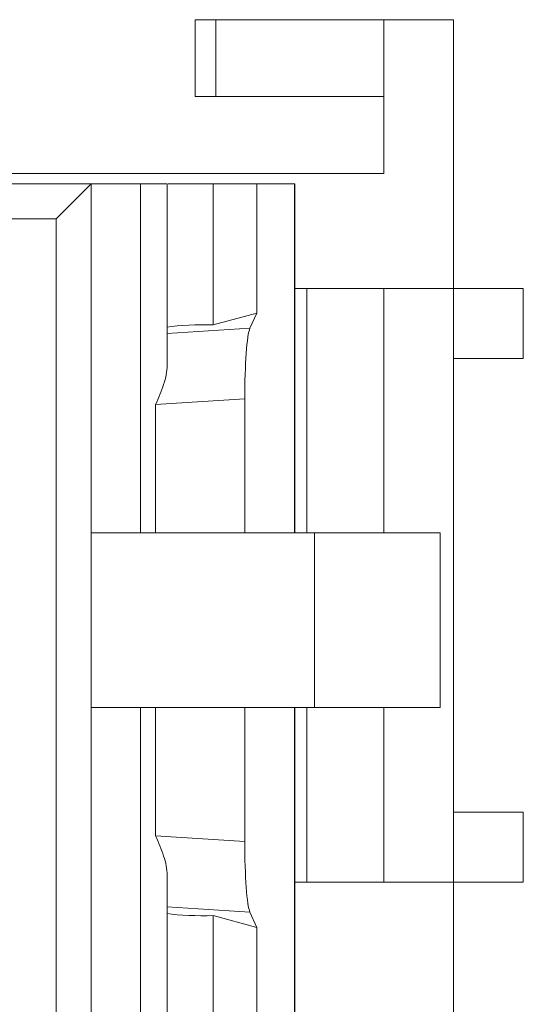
# Model space of a CAD drawing. Header units: millimetres. Extents: x 0 to 427, y 0 to 299.
# Tile 51 of 54: x 204.55 to 211.76, y 238.86 to 252.96. Entities that reach past the tile are written whole.
import ezdxf

# ---------------------------------------------------------------- set-up
doc = ezdxf.new("R2010")
doc.units = ezdxf.units.MM
doc.header["$LTSCALE"] = 23.1
doc.header["$MEASUREMENT"] = 0
doc.layers.get('0').update_dxf_attribs({"lineweight": 18})
doc.layers.add('1_6', color=7, linetype='Continuous')

msp = doc.modelspace()

# ---------------------------------------------------------------- linework, layer by layer
at = {"color": 7, "linetype": 'Continuous', "lineweight": 0}
for p, q in [((210.765, 252.955), (207.065, 252.955)), ((207.065, 251.855), (207.065, 252.955)), ((207.358, 252.955), (207.358, 251.855)), ((209.765, 252.955), (209.765, 250.755)), ((210.765, 227.055), (210.765, 252.955)), ((207.065, 251.855), (209.765, 251.855)), ((110.765, 250.755), (209.765, 250.755)), ((208.49, 249.105), (211.765, 249.105)), ((208.665, 249.105), (208.665, 245.605)), ((209.765, 245.605), (209.765, 249.105)), ((211.765, 249.105), (211.765, 248.105)), ((210.765, 248.105), (211.765, 248.105)), ((208.665, 243.105), (208.665, 240.605)), ((209.765, 240.605), (209.765, 243.105)), ((211.765, 241.605), (210.765, 241.605)), ((211.765, 241.605), (211.765, 240.605)), ((208.49, 240.605), (211.765, 240.605))]:
    msp.add_line(p, q, dxfattribs=at)
at = {"layer": '1_6', "color": 7, "linetype": 'Continuous', "lineweight": 0}
for p, q in [((137.045, 250.605), (206.663, 250.605)), ((205.072, 250.105), (205.572, 250.605)), ((205.572, 250.605), (205.572, 225.605)), ((206.278, 245.605), (206.278, 250.605)), ((206.663, 248.011), (206.663, 250.605)), ((208.49, 250.605), (206.676, 250.605)), ((207.322, 250.605), (207.322, 248.584)), ((207.948, 250.605), (207.948, 248.755)), ((208.487, 245.605), (208.487, 250.605)), ((208.49, 245.605), (208.49, 250.605)), ((205.072, 250.105), (137.387, 250.105)), ((205.072, 238.605), (205.072, 250.105)), ((207.948, 248.755), (207.322, 248.584)), ((207.948, 248.755), (207.847, 248.536)), ((207.847, 248.536), (206.663, 248.461)), ((206.497, 247.445), (207.774, 247.525)), ((207.774, 247.525), (207.774, 245.605)), ((206.497, 247.445), (206.497, 245.605)), ((210.572, 245.605), (205.572, 245.605)), ((208.772, 243.105), (208.772, 245.605)), ((210.572, 243.105), (210.572, 245.605)), ((205.572, 243.105), (210.572, 243.105)), ((206.278, 233.105), (206.278, 243.105)), ((206.497, 243.105), (206.497, 241.266)), ((207.774, 243.105), (207.774, 241.185)), ((208.487, 233.105), (208.487, 243.105)), ((208.49, 233.105), (208.49, 243.105)), ((207.774, 241.185), (206.497, 241.266)), ((206.663, 235.511), (206.663, 240.699)), ((206.663, 240.249), (207.847, 240.175)), ((207.948, 239.955), (207.322, 240.126)), ((207.322, 240.126), (207.322, 236.084)), ((207.847, 240.175), (207.948, 239.955)), ((207.948, 239.955), (207.948, 236.255))]:
    msp.add_line(p, q, dxfattribs=at)
for centre, major_axis, ratio, start_param, end_param in [((207.159, 248.453), (0.762, 0), 0.176327, 1.354899, 2.287855), ((207.862, 247.552), (0.002, 1.002), 0.087873, 0.191174, 1.597716), ((207.862, 241.159), (-0.002, 1.002), 0.087873, 1.543877, 2.950419), ((207.159, 240.258), (0.762, 0), 0.176327, -2.287176, -1.354899)]:
    msp.add_ellipse(centre, major_axis=major_axis, ratio=ratio, start_param=start_param, end_param=end_param, dxfattribs=at)
for points, knots in [([(206.663, 248.011), (206.663, 247.917), (206.616, 247.721), (206.54, 247.539), (206.497, 247.445)], [0, 0, 0, 0, 0.476354, 1, 1, 1, 1]), ([(206.497, 241.266), (206.54, 241.172), (206.616, 240.99), (206.663, 240.794), (206.663, 240.699)], [0, 0, 0, 0, 0.523638, 1, 1, 1, 1])]:
    msp.add_open_spline(points, degree=3, knots=knots, dxfattribs=at)

doc.saveas('drawing.dxf')
